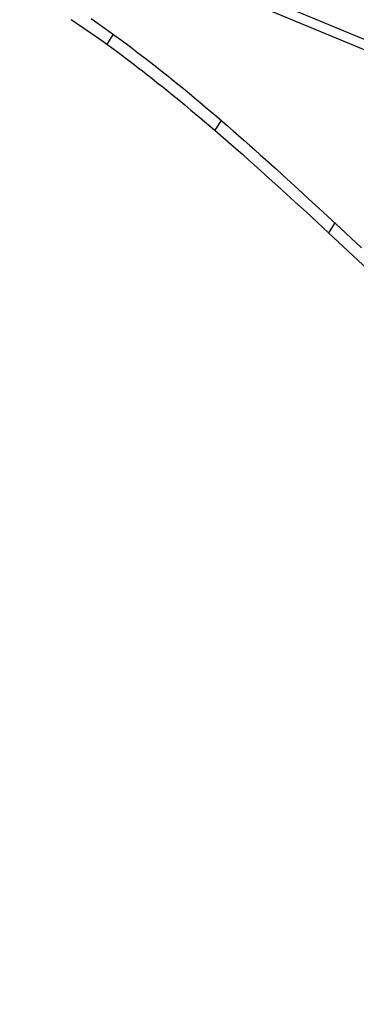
# Model space of a CAD drawing. Extents: x 5157 to 5867, y -156 to 1031.
# Tile 3 of 87: x 5596 to 5641, y 401 to 532. Entities that reach past the tile are written whole.
import ezdxf

# ---------------------------------------------------------------- set-up
doc = ezdxf.new("R2010")
doc.units = 0
doc.layers.add('1', color=7, linetype='CONTINUOUS')

msp = doc.modelspace()

# ---------------------------------------------------------------- linework, layer by layer
at = {"layer": '1', "color": 39}
for p, q in [((5863.65, 437.54, 13.67), (5603.31, 545.29, 29.9)), ((5862.89, 436.46, 8.75), (5602.66, 544.17, 24.98)), ((5608.03, 530.13, 33.22), (5607.18, 528.81, 28.39)), ((5622.46, 518.65, 33.82), (5621.61, 517.33, 28.99)), ((5637.62, 504.98, 34.9), (5636.78, 503.66, 30.07))]:
    msp.add_line(p, q, dxfattribs=at)
at = {"layer": '1', "color": 39, "extrusion": (0.166937, 0.260069, 0.95105)}
msp.add_lwpolyline([(-4693.5, -3310.18), (-4691.2, -3309.54), (-4688.9, -3308.89), (-4683.92, -3307.49), (-4673.96, -3304.67), (-4668.98, -3303.27), (-4666.49, -3302.57), (-4664, -3301.87), (-4661.51, -3301.17), (-4659.02, -3300.48), (-4656.53, -3299.79), (-4654.04, -3299.11), (-4651.54, -3298.43), (-4649.05, -3297.75), (-4646.79, -3297.14), (-4644.53, -3296.54), (-4642.28, -3295.95), (-4640.02, -3295.35), (-4637.76, -3294.77), (-4635.49, -3294.19), (-4633.23, -3293.62), (-4632.1, -3293.34), (-4630.96, -3293.06), (-4629.83, -3292.78), (-4628.69, -3292.5), (-4627.56, -3292.23), (-4626.42, -3291.96), (-4625.29, -3291.69), (-4624.15, -3291.42), (-4623.02, -3291.15), (-4621.88, -3290.89), (-4620.74, -3290.63), (-4619.6, -3290.37), (-4618.46, -3290.12), (-4617.32, -3289.87), (-4616.18, -3289.62), (-4615.04, -3289.37), (-4613.9, -3289.12), (-4612.76, -3288.88), (-4611.74, -3288.67), (-4610.73, -3288.46), (-4609.71, -3288.25), (-4608.7, -3288.05), (-4607.68, -3287.85), (-4606.66, -3287.65), (-4605.64, -3287.45), (-4604.62, -3287.26), (-4603.6, -3287.06), (-4602.58, -3286.87), (-4601.56, -3286.69), (-4600.54, -3286.5), (-4599.52, -3286.32), (-4598.5, -3286.14), (-4597.48, -3285.97), (-4596.46, -3285.8), (-4595.43, -3285.63), (-4594.41, -3285.46), (-4593.39, -3285.3), (-4592.36, -3285.14), (-4591.34, -3284.98), (-4590.31, -3284.82), (-4589.29, -3284.67), (-4588.26, -3284.53), (-4587.23, -3284.38), (-4586.21, -3284.24), (-4585.18, -3284.1), (-4584.15, -3283.97), (-4583.12, -3283.83), (-4582.1, -3283.71), (-4581.07, -3283.58), (-4580.04, -3283.46), (-4579.06, -3283.35), (-4578.09, -3283.24), (-4577.11, -3283.14), (-4576.13, -3283.03), (-4575.16, -3282.93), (-4574.18, -3282.84), (-4573.2, -3282.75), (-4572.22, -3282.66), (-4571.25, -3282.57), (-4570.27, -3282.49), (-4569.29, -3282.41), (-4568.31, -3282.33), (-4567.33, -3282.26), (-4566.35, -3282.18), (-4565.37, -3282.12), (-4564.39, -3282.05), (-4563.41, -3281.99), (-4562.43, -3281.93), (-4561.45, -3281.88), (-4560.47, -3281.83), (-4559.49, -3281.78), (-4558.51, -3281.73), (-4557.53, -3281.69), (-4556.55, -3281.65), (-4555.56, -3281.61), (-4554.58, -3281.58), (-4553.6, -3281.55), (-4552.62, -3281.52), (-4551.64, -3281.5), (-4550.66, -3281.47), (-4549.67, -3281.46), (-4548.69, -3281.44), (-4547.77, -3281.43), (-4546.85, -3281.42), (-4545.94, -3281.42), (-4545.02, -3281.41), (-4544.1, -3281.41), (-4543.18, -3281.41), (-4542.26, -3281.42), (-4541.34, -3281.43), (-4540.42, -3281.44), (-4539.5, -3281.45), (-4538.58, -3281.47), (-4537.67, -3281.48), (-4536.75, -3281.51), (-4535.83, -3281.53), (-4534.91, -3281.56), (-4533.99, -3281.59), (-4533.07, -3281.62), (-4532.15, -3281.65), (-4531.24, -3281.69), (-4530.32, -3281.73), (-4529.4, -3281.78), (-4528.48, -3281.82), (-4527.57, -3281.87), (-4526.65, -3281.92), (-4525.73, -3281.98), (-4524.82, -3282.03), (-4523.9, -3282.09), (-4522.98, -3282.16), (-4522.07, -3282.22), (-4521.15, -3282.29), (-4520.23, -3282.36), (-4519.32, -3282.44), (-4518.52, -3282.5), (-4517.72, -3282.57), (-4516.92, -3282.64), (-4516.12, -3282.72), (-4515.32, -3282.79), (-4514.52, -3282.87), (-4513.73, -3282.95), (-4512.93, -3283.03), (-4512.13, -3283.12), (-4511.33, -3283.2), (-4510.53, -3283.29), (-4509.74, -3283.38), (-4508.94, -3283.47), (-4508.14, -3283.57), (-4507.35, -3283.66), (-4506.55, -3283.76), (-4504.96, -3283.96), (-4503.37, -3284.17), (-4501.78, -3284.39), (-4500.19, -3284.62), (-4498.6, -3284.85), (-4497.01, -3285.09), (-4495.43, -3285.34), (-4493.84, -3285.59), (-4492.45, -3285.82), (-4491.05, -3286.06), (-4489.65, -3286.3), (-4488.26, -3286.54), (-4486.86, -3286.79), (-4485.47, -3287.05), (-4484.08, -3287.3), (-4482.68, -3287.56), (-4479.9, -3288.08), (-4471.54, -3289.67), (-4469.03, -3290.14), (-4466.52, -3290.61), (-4465.26, -3290.84), (-4464, -3291.06), (-4462.75, -3291.29), (-4461.49, -3291.51), (-4460.23, -3291.73), (-4458.97, -3291.95), (-4457.71, -3292.16), (-4456.45, -3292.37), (-4455.18, -3292.57), (-4453.92, -3292.77), (-4452.65, -3292.96), (-4451.39, -3293.15), (-4450.25, -3293.32), (-4449.11, -3293.48), (-4447.97, -3293.63), (-4446.82, -3293.78), (-4445.68, -3293.93), (-4444.54, -3294.07), (-4443.39, -3294.2), (-4442.24, -3294.33), (-4441.1, -3294.45), (-4439.95, -3294.57), (-4438.8, -3294.68), (-4437.65, -3294.78), (-4436.5, -3294.87), (-4435.35, -3294.96), (-4434.2, -3295.04), (-4433.62, -3295.07), (-4433.05, -3295.11), (-4432.15, -3295.16), (-4431.26, -3295.2), (-4430.36, -3295.24), (-4429.47, -3295.28), (-4428.57, -3295.3), (-4427.68, -3295.33), (-4426.78, -3295.35), (-4425.89, -3295.36), (-4424.99, -3295.37), (-4424.09, -3295.37), (-4423.2, -3295.36), (-4422.3, -3295.35), (-4421.41, -3295.33), (-4420.51, -3295.31), (-4419.61, -3295.28), (-4418.72, -3295.24)], dxfattribs=at)
at = {"layer": '1', "color": 39}
for points in [[(5602.43, 532.11, 28.32), (5603.27, 531.55, 28.32), (5604.11, 530.97, 28.33), (5604.94, 530.39, 28.34), (5605.5, 530, 28.35), (5606.06, 529.6, 28.36), (5606.62, 529.21, 28.37), (5607.18, 528.81, 28.39), (5608.1, 528.14, 28.41), (5609.01, 527.46, 28.43), (5609.93, 526.78, 28.46), (5610.83, 526.09, 28.49), (5611.38, 525.67, 28.51), (5611.93, 525.25, 28.52), (5612.47, 524.83, 28.54), (5613.02, 524.4, 28.57), (5613.56, 523.97, 28.59), (5614.1, 523.54, 28.61), (5614.64, 523.11, 28.63), (5615.18, 522.68, 28.66), (5615.99, 522.03, 28.69), (5616.8, 521.37, 28.73), (5617.61, 520.7, 28.77), (5618.41, 520.03, 28.81), (5619.38, 519.22, 28.86), (5620.5, 518.28, 28.93), (5621.61, 517.33, 28.99), (5622.33, 516.71, 29.03), (5623.04, 516.09, 29.08), (5623.76, 515.47, 29.12), (5624.47, 514.84, 29.17), (5625.29, 514.12, 29.22), (5626.11, 513.4, 29.28), (5626.92, 512.67, 29.33), (5627.73, 511.95, 29.39), (5628.88, 510.91, 29.47), (5630.02, 509.88, 29.55), (5631.16, 508.84, 29.64), (5632.29, 507.8, 29.72), (5633.79, 506.43, 29.83), (5635.27, 505.05, 29.95), (5636.78, 503.66, 30.07), (5642.71, 498.14, 30.54)], [(5605.07, 532.22, 33.16), (5605.87, 531.67, 33.17), (5606.66, 531.11, 33.19), (5607.45, 530.55, 33.2), (5608.23, 529.99, 33.22), (5609.02, 529.42, 33.24), (5609.79, 528.84, 33.26), (5610.57, 528.26, 33.28), (5611.34, 527.68, 33.3), (5612.11, 527.09, 33.33), (5612.88, 526.5, 33.36), (5613.64, 525.91, 33.38), (5614.4, 525.31, 33.41), (5615.16, 524.71, 33.45), (5615.91, 524.11, 33.48), (5616.66, 523.5, 33.51), (5617.41, 522.89, 33.55), (5618.16, 522.28, 33.59), (5618.9, 521.66, 33.62), (5619.64, 521.04, 33.66), (5620.38, 520.42, 33.7), (5621.12, 519.79, 33.74), (5621.86, 519.16, 33.79), (5622.59, 518.53, 33.83), (5623.32, 517.9, 33.88), (5624.05, 517.27, 33.92), (5624.78, 516.63, 33.97), (5625.5, 515.99, 34.01), (5626.23, 515.35, 34.06), (5626.95, 514.71, 34.11), (5627.67, 514.06, 34.16), (5628.39, 513.42, 34.21), (5629.83, 512.12, 34.31), (5631.26, 510.82, 34.42), (5632.69, 509.51, 34.53), (5634.11, 508.2, 34.63), (5635.54, 506.89, 34.74), (5638.38, 504.26, 34.96), (5641.22, 501.62, 35.19)]]:
    msp.add_polyline3d(points, dxfattribs=at)

doc.saveas('drawing.dxf')
